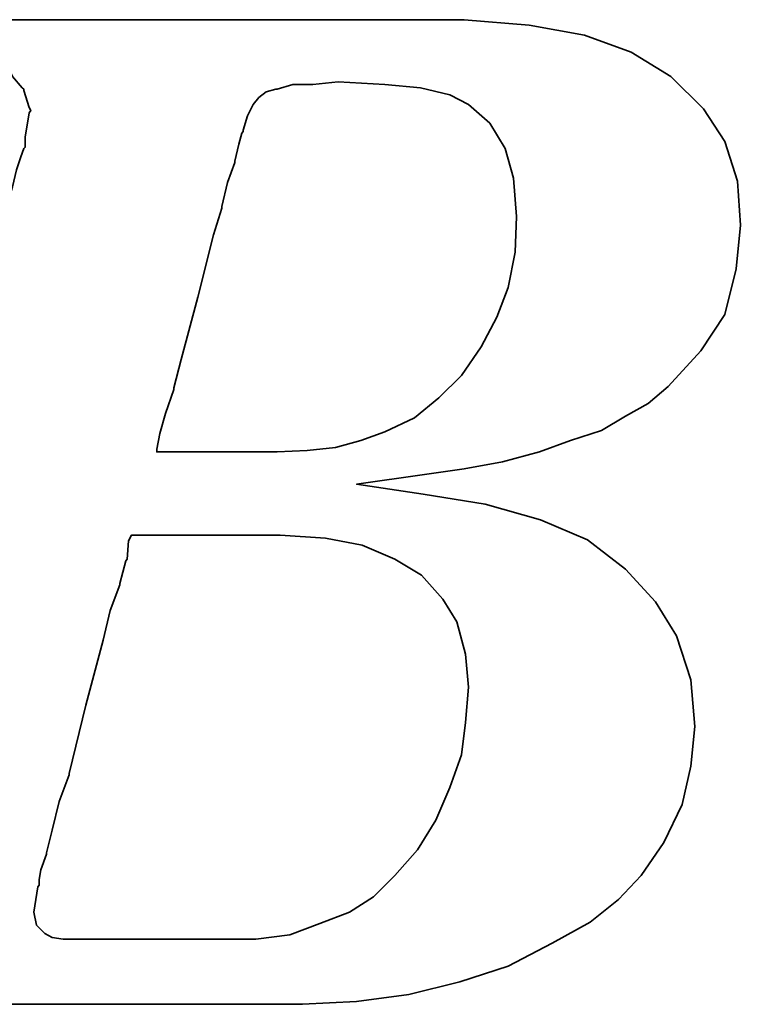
# Model space of a CAD drawing. Header units: millimetres. Extents: x -69 to 243, y -95 to 112.
# Tile 31 of 50: x 151.49 to 152.61, y 2.54 to 4.06. Entities that reach past the tile are written whole.
import ezdxf

# ---------------------------------------------------------------- set-up
doc = ezdxf.new("R2010")
doc.units = ezdxf.units.MM
doc.layers.add('DIM', color=4, linetype='Continuous')
doc.layers.add('layer 1', color=7, linetype='Continuous')

# ---------------------------------------------------------------- blocks, each defined once
blk = doc.blocks.new('TBI MOTION logo(完整正式版)')
at = {"layer": 'layer 1', "color": 22, "lineweight": 35}
for points, knots in [([(-64.65375, -6.86375), (-64.65375, -6.86375), (-64.84375, -7.29625), (-64.84375, -7.29625), (-64.84375, -7.29625), (-64.84375, -7.29625), (-64.86875, -7.34375), (-64.86875, -7.34375), (-64.86875, -7.34375), (-64.86875, -7.34375), (-64.86875, -7.36875), (-64.86875, -7.36875), (-64.86875, -7.36875), (-64.86875, -7.36875), (-65.15375, -7.65375), (-65.15375, -7.65375), (-65.15375, -7.65375), (-65.15375, -7.65375), (-65.17875, -7.65375), (-65.17875, -7.65375), (-65.17875, -7.65375), (-65.17875, -7.65375), (-65.20375, -7.67875), (-65.20375, -7.67875), (-65.20375, -7.67875), (-65.20375, -7.67875), (-65.58875, -7.87125), (-65.58875, -7.87125), (-65.58875, -7.87125), (-65.58875, -7.87125), (-65.63375, -7.87125), (-65.63375, -7.87125), (-65.63375, -7.87125), (-65.63375, -7.87125), (-65.65875, -7.89375), (-65.65875, -7.89375), (-65.65875, -7.89375), (-65.65875, -7.89375), (-66.09375, -7.94375), (-66.09375, -7.94375), (-66.09375, -7.94375), (-66.09375, -7.94375), (-66.11375, -7.94375), (-66.11375, -7.94375), (-66.11375, -7.94375), (-66.11375, -7.94375), (-66.16375, -7.94375), (-66.16375, -7.94375), (-66.16375, -7.94375), (-66.16375, -7.94375), (-66.30875, -7.94375), (-66.30875, -7.94375), (-66.30875, -7.94375), (-66.30875, -7.94375), (-66.69375, -7.94375), (-66.69375, -7.94375), (-66.69375, -7.94375), (-66.69375, -7.94375), (-67.07375, -7.94375), (-67.07375, -7.94375), (-67.07375, -7.94375), (-67.07375, -7.94375), (-67.12375, -7.94375), (-67.12375, -7.94375), (-67.12375, -7.94375), (-67.12375, -7.94375), (-67.12375, -7.96625), (-67.12375, -7.96625), (-67.12375, -7.96625), (-67.12375, -7.96625), (-67.14875, -7.99125), (-67.14875, -7.99125), (-67.14875, -7.99125), (-67.14875, -7.99125), (-67.24375, -8.34875), (-67.24375, -8.34875), (-67.24375, -8.34875), (-67.24375, -8.34875), (-67.31375, -8.68625), (-67.31375, -8.68625), (-67.31375, -8.68625), (-67.31375, -8.68625), (-67.26875, -8.68625), (-67.26875, -8.68625), (-67.26875, -8.68625), (-67.26875, -8.68625), (-67.07375, -8.68625), (-67.07375, -8.68625), (-67.07375, -8.68625), (-67.07375, -8.68625), (-66.54875, -8.68625), (-66.54875, -8.68625), (-66.54875, -8.68625), (-66.54875, -8.68625), (-65.82625, -8.68625), (-65.82625, -8.68625), (-65.82625, -8.68625), (-65.82625, -8.68625), (-65.01375, -8.68625), (-65.01375, -8.68625), (-65.01375, -8.68625), (-65.01375, -8.68625), (-64.05375, -8.68625), (-64.05375, -8.68625), (-64.05375, -8.68625), (-64.05375, -8.68625), (-62.08375, -8.68625), (-62.08375, -8.68625), (-62.08375, -8.68625), (-62.08375, -8.68625), (-60.06875, -8.68625), (-60.06875, -8.68625), (-60.06875, -8.68625), (-60.06875, -8.68625), (-59.10875, -8.68625), (-59.10875, -8.68625), (-59.10875, -8.68625), (-59.10875, -8.68625), (-58.29375, -8.68625), (-58.29375, -8.68625), (-58.29375, -8.68625), (-58.29375, -8.68625), (-57.57375, -8.68625), (-57.57375, -8.68625), (-57.57375, -8.68625), (-57.57375, -8.68625), (-57.04875, -8.68625), (-57.04875, -8.68625), (-57.04875, -8.68625), (-57.04875, -8.68625), (-56.85375, -8.68625), (-56.85375, -8.68625), (-56.85375, -8.68625), (-56.85375, -8.68625), (-56.70875, -8.68625), (-56.70875, -8.68625), (-56.70875, -8.68625), (-56.70875, -8.68625), (-56.61375, -8.68625), (-56.61375, -8.68625), (-56.61375, -8.68625), (-56.61375, -8.68625), (-56.56875, -8.68625), (-56.56875, -8.68625), (-56.56875, -8.68625), (-56.56875, -8.68625), (-55.65375, -8.63875), (-55.65375, -8.63875), (-55.65375, -8.63875), (-55.65375, -8.63875), (-54.76875, -8.51875), (-54.76875, -8.51875), (-54.76875, -8.51875), (-54.76875, -8.51875), (-53.90375, -8.30375), (-53.90375, -8.30375), (-53.90375, -8.30375), (-53.90375, -8.30375), (-53.08875, -8.03875), (-53.08875, -8.03875), (-53.08875, -8.03875), (-53.08875, -8.03875), (-52.34375, -7.65375), (-52.34375, -7.65375), (-52.34375, -7.65375), (-52.34375, -7.65375), (-51.69875, -7.29625), (-51.69875, -7.29625), (-51.69875, -7.29625), (-51.69875, -7.29625), (-51.21875, -6.91125), (-51.21875, -6.91125), (-51.21875, -6.91125), (-51.21875, -6.91125), (-50.83375, -6.50375), (-50.83375, -6.50375), (-50.83375, -6.50375), (-50.83375, -6.50375), (-50.44875, -5.94875), (-50.44875, -5.94875), (-50.44875, -5.94875), (-50.44875, -5.94875), (-50.13875, -5.30375), (-50.13875, -5.30375), (-50.13875, -5.30375), (-50.13875, -5.30375), (-49.99375, -4.65375), (-49.99375, -4.65375), (-49.99375, -4.65375), (-49.99375, -4.65375), (-49.92375, -3.98375), (-49.92375, -3.98375), (-49.92375, -3.98375), (-49.92375, -3.98375), (-49.99375, -3.19374), (-49.99375, -3.19374), (-49.99375, -3.19374), (-49.99375, -3.19374), (-50.23374, -2.44874), (-50.23374, -2.44874), (-50.23374, -2.44874), (-50.23374, -2.44874), (-50.59375, -1.87374), (-50.59375, -1.87374), (-50.59375, -1.87374), (-50.59375, -1.87374), (-51.09875, -1.31874), (-51.09875, -1.31874), (-51.09875, -1.31874), (-51.09875, -1.31874), (-51.74375, -0.81875), (-51.74375, -0.81875), (-51.74375, -0.81875), (-51.74375, -0.81875), (-52.53875, -0.48125), (-52.53875, -0.48125), (-52.53875, -0.48125), (-52.53875, -0.48125), (-53.47375, -0.21875), (-53.47375, -0.21875), (-53.47375, -0.21875), (-53.47375, -0.21875), (-54.52875, -0.04874), (-54.52875, -0.04874), (-54.52875, -0.04874), (-54.52875, -0.04874), (-55.65375, 0.12125), (-55.65375, 0.12125), (-55.65375, 0.12125), (-55.65375, 0.12125), (-54.50375, 0.28624), (-54.50375, 0.28624), (-54.50375, 0.28624), (-54.50375, 0.28624), (-53.83375, 0.38124), (-53.83375, 0.38124), (-53.83375, 0.38124), (-53.83375, 0.38124), (-53.18375, 0.50125), (-53.18375, 0.50125), (-53.18375, 0.50125), (-53.18375, 0.50125), (-52.55875, 0.66874), (-52.55875, 0.66874), (-52.55875, 0.66874), (-52.55875, 0.66874), (-52.03375, 0.86124), (-52.03375, 0.86124), (-52.03375, 0.86124), (-52.03375, 0.86124), (-51.50374, 1.03124), (-51.50374, 1.03124), (-51.50374, 1.03124), (-51.50374, 1.03124), (-51.09875, 1.27125), (-51.09875, 1.27125), (-51.09875, 1.27125), (-51.09875, 1.27125), (-50.71375, 1.48624), (-50.71375, 1.48624), (-50.71375, 1.48624), (-50.71375, 1.48624), (-50.37625, 1.77625), (-50.37625, 1.77625), (-50.37625, 1.77625), (-50.37625, 1.77625), (-49.82375, 2.37625), (-49.82375, 2.37625), (-49.82375, 2.37625), (-49.82375, 2.37625), (-49.41875, 2.99625), (-49.41875, 2.99625), (-49.41875, 2.99625), (-49.41875, 2.99625), (-49.22375, 3.76625), (-49.22375, 3.76625), (-49.22375, 3.76625), (-49.22375, 3.76625), (-49.15375, 4.50874), (-49.15375, 4.50874), (-49.15375, 4.50874), (-49.15375, 4.50874), (-49.20375, 5.25125), (-49.20375, 5.25125), (-49.20375, 5.25125), (-49.20375, 5.25125), (-49.41875, 5.92625), (-49.41875, 5.92625), (-49.41875, 5.92625), (-49.41875, 5.92625), (-49.77875, 6.47625), (-49.77875, 6.47625), (-49.77875, 6.47625), (-49.77875, 6.47625), (-50.33125, 7.02624), (-50.33125, 7.02624), (-50.33125, 7.02624), (-50.33125, 7.02624), (-51.00125, 7.43625), (-51.00125, 7.43625), (-51.00125, 7.43625), (-51.00125, 7.43625), (-51.79375, 7.72625), (-51.79375, 7.72625), (-51.79375, 7.72625), (-51.79375, 7.72625), (-52.72875, 7.89124), (-52.72875, 7.89124), (-52.72875, 7.89124), (-52.72875, 7.89124), (-53.83375, 7.98625), (-53.83375, 7.98625), (-53.83375, 7.98625), (-53.83375, 7.98625), (-53.92875, 7.98625), (-53.92875, 7.98625), (-53.92875, 7.98625), (-53.92875, 7.98625), (-54.26375, 7.98625), (-54.26375, 7.98625), (-54.26375, 7.98625), (-54.26375, 7.98625), (-54.74375, 7.98625), (-54.74375, 7.98625), (-54.74375, 7.98625), (-54.74375, 7.98625), (-55.36875, 7.98625), (-55.36875, 7.98625), (-55.36875, 7.98625), (-55.36875, 7.98625), (-56.13375, 7.98625), (-56.13375, 7.98625), (-56.13375, 7.98625), (-56.13375, 7.98625), (-56.94875, 7.98625), (-56.94875, 7.98625), (-56.94875, 7.98625), (-56.94875, 7.98625), (-58.77625, 7.98625), (-58.77625, 7.98625), (-58.77625, 7.98625), (-58.77625, 7.98625), (-60.59875, 7.98625), (-60.59875, 7.98625), (-60.59875, 7.98625), (-60.59875, 7.98625), (-61.41375, 7.98625), (-61.41375, 7.98625), (-61.41375, 7.98625), (-61.41375, 7.98625), (-62.17875, 7.98625), (-62.17875, 7.98625), (-62.17875, 7.98625), (-62.17875, 7.98625), (-62.80375, 7.98625), (-62.80375, 7.98625), (-62.80375, 7.98625), (-62.80375, 7.98625), (-63.30625, 7.98625), (-63.30625, 7.98625), (-63.30625, 7.98625), (-63.30625, 7.98625), (-63.57375, 7.98625), (-63.57375, 7.98625), (-63.57375, 7.98625), (-63.57375, 7.98625), (-63.57375, 7.96375), (-63.57375, 7.96375), (-63.57375, 7.96375), (-63.57375, 7.96375), (-63.59875, 7.94125), (-63.59875, 7.94125), (-63.59875, 7.94125), (-63.59875, 7.94125), (-63.69375, 7.55625), (-63.69375, 7.55625), (-63.69375, 7.55625), (-63.69375, 7.55625), (-63.76375, 7.24624), (-63.76375, 7.24624), (-63.76375, 7.24624), (-63.76375, 7.24624), (-63.23875, 7.24624), (-63.23875, 7.24624), (-63.23875, 7.24624), (-63.23875, 7.24624), (-62.75875, 7.24624), (-62.75875, 7.24624), (-62.75875, 7.24624), (-62.75875, 7.24624), (-62.61125, 7.24624), (-62.61125, 7.24624), (-62.61125, 7.24624), (-62.61125, 7.24624), (-62.56625, 7.24624), (-62.56625, 7.24624), (-62.56625, 7.24624), (-62.56625, 7.24624), (-62.22875, 7.24624), (-62.22875, 7.24624), (-62.22875, 7.24624), (-62.22875, 7.24624), (-62.20375, 7.24624), (-62.20375, 7.24624), (-62.20375, 7.24624), (-62.20375, 7.24624), (-62.17875, 7.21875), (-62.17875, 7.21875), (-62.17875, 7.21875), (-62.17875, 7.21875), (-61.96375, 7.17125), (-61.96375, 7.17125), (-61.96375, 7.17125), (-61.96375, 7.17125), (-61.72375, 7.12624), (-61.72375, 7.12624), (-61.72375, 7.12624), (-61.72375, 7.12624), (-61.70375, 7.12624), (-61.70375, 7.12624), (-61.70375, 7.12624), (-61.70375, 7.12624), (-61.55875, 7.07624), (-61.55875, 7.07624), (-61.55875, 7.07624), (-61.55875, 7.07624), (-61.50875, 7.07624), (-61.50875, 7.07624), (-61.50875, 7.07624), (-61.50875, 7.07624), (-61.48375, 7.02624), (-61.48375, 7.02624), (-61.48375, 7.02624), (-61.48375, 7.02624), (-61.31875, 6.83375), (-61.31875, 6.83375), (-61.31875, 6.83375), (-61.31875, 6.83375), (-61.29375, 6.81125), (-61.29375, 6.81125), (-61.29375, 6.81125), (-61.29375, 6.81125), (-61.29375, 6.78625), (-61.29375, 6.78625), (-61.29375, 6.78625), (-61.29375, 6.78625), (-61.19875, 6.50124), (-61.19875, 6.50124), (-61.19875, 6.50124), (-61.19875, 6.50124), (-61.17375, 6.45124), (-61.17375, 6.45124), (-61.17375, 6.45124), (-61.17375, 6.45124), (-61.19875, 6.40625), (-61.19875, 6.40625), (-61.19875, 6.40625), (-61.19875, 6.40625), (-61.26875, 5.99624), (-61.26875, 5.99624), (-61.26875, 5.99624), (-61.26875, 5.99624), (-61.26875, 5.85125), (-61.26875, 5.85125), (-61.26875, 5.85125), (-61.26875, 5.85125), (-61.26875, 5.82625), (-61.26875, 5.82625), (-61.26875, 5.82625), (-61.26875, 5.82625), (-61.29375, 5.80625), (-61.29375, 5.80625), (-61.29375, 5.80625), (-61.29375, 5.80625), (-61.34125, 5.66125), (-61.34125, 5.66125), (-61.34125, 5.66125), (-61.34125, 5.66125), (-61.41375, 5.44625), (-61.41375, 5.44625), (-61.41375, 5.44625), (-61.41375, 5.44625), (-61.48375, 5.15625), (-61.48375, 5.15625), (-61.48375, 5.15625), (-61.48375, 5.15625), (-61.58375, 4.82124), (-61.58375, 4.82124), (-61.58375, 4.82124), (-61.58375, 4.82124), (-61.79875, 4.00375), (-61.79875, 4.00375), (-61.79875, 4.00375), (-61.79875, 4.00375), (-62.05875, 2.99625), (-62.05875, 2.99625), (-62.05875, 2.99625), (-62.05875, 2.99625), (-62.34875, 1.91625), (-62.34875, 1.91625), (-62.34875, 1.91625), (-62.34875, 1.91625), (-62.97375, -0.41124), (-62.97375, -0.41124), (-62.97375, -0.41124), (-62.97375, -0.41124), (-63.59875, -2.75875), (-63.59875, -2.75875), (-63.59875, -2.75875), (-63.59875, -2.75875), (-63.88375, -3.86374), (-63.88375, -3.86374), (-63.88375, -3.86374), (-63.88375, -3.86374), (-64.14875, -4.82374), (-64.14875, -4.82374), (-64.14875, -4.82374), (-64.14875, -4.82374), (-64.36375, -5.64125), (-64.36375, -5.64125), (-64.36375, -5.64125), (-64.36375, -5.64125), (-64.43625, -5.97625), (-64.43625, -5.97625), (-64.43625, -5.97625), (-64.43625, -5.97625), (-64.50875, -6.28625), (-64.50875, -6.28625), (-64.50875, -6.28625), (-64.50875, -6.28625), (-64.50875, -6.30875), (-64.50875, -6.30875), (-64.50875, -6.30875), (-64.50875, -6.30875), (-64.57875, -6.50375), (-64.57875, -6.50375), (-64.57875, -6.50375), (-64.57875, -6.50375), (-64.62875, -6.69625), (-64.62875, -6.69625), (-64.62875, -6.69625), (-64.62875, -6.69625), (-64.62875, -6.76875), (-64.62875, -6.76875), (-64.62875, -6.76875), (-64.62875, -6.76875), (-64.62875, -6.81375), (-64.62875, -6.81375), (-64.62875, -6.81375), (-64.62875, -6.81375), (-64.62875, -6.83875), (-64.62875, -6.83875), (-64.62875, -6.83875), (-64.62875, -6.83875), (-64.65375, -6.86375), (-64.65375, -6.86375)], [0, 0, 0, 0, 0.00719424, 0.00719424, 0.00719424, 0.00719424, 0.01438849, 0.01438849, 0.01438849, 0.01438849, 0.02158273, 0.02158273, 0.02158273, 0.02158273, 0.02877698, 0.02877698, 0.02877698, 0.02877698, 0.03597122, 0.03597122, 0.03597122, 0.03597122, 0.04316547, 0.04316547, 0.04316547, 0.04316547, 0.05035971, 0.05035971, 0.05035971, 0.05035971, 0.05755396, 0.05755396, 0.05755396, 0.05755396, 0.0647482, 0.0647482, 0.0647482, 0.0647482, 0.07194245, 0.07194245, 0.07194245, 0.07194245, 0.07913669, 0.07913669, 0.07913669, 0.07913669, 0.08633094, 0.08633094, 0.08633094, 0.08633094, 0.09352518, 0.09352518, 0.09352518, 0.09352518, 0.10071942, 0.10071942, 0.10071942, 0.10071942, 0.10791367, 0.10791367, 0.10791367, 0.10791367, 0.11510791, 0.11510791, 0.11510791, 0.11510791, 0.12230216, 0.12230216, 0.12230216, 0.12230216, 0.1294964, 0.1294964, 0.1294964, 0.1294964, 0.13669065, 0.13669065, 0.13669065, 0.13669065, 0.14388489, 0.14388489, 0.14388489, 0.14388489, 0.15107914, 0.15107914, 0.15107914, 0.15107914, 0.15827338, 0.15827338, 0.15827338, 0.15827338, 0.16546763, 0.16546763, 0.16546763, 0.16546763, 0.17266187, 0.17266187, 0.17266187, 0.17266187, 0.17985612, 0.17985612, 0.17985612, 0.17985612, 0.18705036, 0.18705036, 0.18705036, 0.18705036, 0.1942446, 0.1942446, 0.1942446, 0.1942446, 0.20143885, 0.20143885, 0.20143885, 0.20143885, 0.20863309, 0.20863309, 0.20863309, 0.20863309, 0.21582734, 0.21582734, 0.21582734, 0.21582734, 0.22302158, 0.22302158, 0.22302158, 0.22302158, 0.23021583, 0.23021583, 0.23021583, 0.23021583, 0.23741007, 0.23741007, 0.23741007, 0.23741007, 0.24460432, 0.24460432, 0.24460432, 0.24460432, 0.25179856, 0.25179856, 0.25179856, 0.25179856, 0.25899281, 0.25899281, 0.25899281, 0.25899281, 0.26618705, 0.26618705, 0.26618705, 0.26618705, 0.27338129, 0.27338129, 0.27338129, 0.27338129, 0.28057554, 0.28057554, 0.28057554, 0.28057554, 0.28776978, 0.28776978, 0.28776978, 0.28776978, 0.29496403, 0.29496403, 0.29496403, 0.29496403, 0.30215827, 0.30215827, 0.30215827, 0.30215827, 0.30935252, 0.30935252, 0.30935252, 0.30935252, 0.31654676, 0.31654676, 0.31654676, 0.31654676, 0.32374101, 0.32374101, 0.32374101, 0.32374101, 0.33093525, 0.33093525, 0.33093525, 0.33093525, 0.3381295, 0.3381295, 0.3381295, 0.3381295, 0.34532374, 0.34532374, 0.34532374, 0.34532374, 0.35251799, 0.35251799, 0.35251799, 0.35251799, 0.35971223, 0.35971223, 0.35971223, 0.35971223, 0.36690647, 0.36690647, 0.36690647, 0.36690647, 0.37410072, 0.37410072, 0.37410072, 0.37410072, 0.38129496, 0.38129496, 0.38129496, 0.38129496, 0.38848921, 0.38848921, 0.38848921, 0.38848921, 0.39568345, 0.39568345, 0.39568345, 0.39568345, 0.4028777, 0.4028777, 0.4028777, 0.4028777, 0.41007194, 0.41007194, 0.41007194, 0.41007194, 0.41726619, 0.41726619, 0.41726619, 0.41726619, 0.42446043, 0.42446043, 0.42446043, 0.42446043, 0.43165468, 0.43165468, 0.43165468, 0.43165468, 0.43884892, 0.43884892, 0.43884892, 0.43884892, 0.44604317, 0.44604317, 0.44604317, 0.44604317, 0.45323741, 0.45323741, 0.45323741, 0.45323741, 0.46043165, 0.46043165, 0.46043165, 0.46043165, 0.4676259, 0.4676259, 0.4676259, 0.4676259, 0.47482014, 0.47482014, 0.47482014, 0.47482014, 0.48201439, 0.48201439, 0.48201439, 0.48201439, 0.48920863, 0.48920863, 0.48920863, 0.48920863, 0.49640288, 0.49640288, 0.49640288, 0.49640288, 0.50359712, 0.50359712, 0.50359712, 0.50359712, 0.51079137, 0.51079137, 0.51079137, 0.51079137, 0.51798561, 0.51798561, 0.51798561, 0.51798561, 0.52517986, 0.52517986, 0.52517986, 0.52517986, 0.5323741, 0.5323741, 0.5323741, 0.5323741, 0.53956835, 0.53956835, 0.53956835, 0.53956835, 0.54676259, 0.54676259, 0.54676259, 0.54676259, 0.55395683, 0.55395683, 0.55395683, 0.55395683, 0.56115108, 0.56115108, 0.56115108, 0.56115108, 0.56834532, 0.56834532, 0.56834532, 0.56834532, 0.57553957, 0.57553957, 0.57553957, 0.57553957, 0.58273381, 0.58273381, 0.58273381, 0.58273381, 0.58992806, 0.58992806, 0.58992806, 0.58992806, 0.5971223, 0.5971223, 0.5971223, 0.5971223, 0.60431655, 0.60431655, 0.60431655, 0.60431655, 0.61151079, 0.61151079, 0.61151079, 0.61151079, 0.61870504, 0.61870504, 0.61870504, 0.61870504, 0.62589928, 0.62589928, 0.62589928, 0.62589928, 0.63309353, 0.63309353, 0.63309353, 0.63309353, 0.64028777, 0.64028777, 0.64028777, 0.64028777, 0.64748201, 0.64748201, 0.64748201, 0.64748201, 0.65467626, 0.65467626, 0.65467626, 0.65467626, 0.6618705, 0.6618705, 0.6618705, 0.6618705, 0.66906475, 0.66906475, 0.66906475, 0.66906475, 0.67625899, 0.67625899, 0.67625899, 0.67625899, 0.68345324, 0.68345324, 0.68345324, 0.68345324, 0.69064748, 0.69064748, 0.69064748, 0.69064748, 0.69784173, 0.69784173, 0.69784173, 0.69784173, 0.70503597, 0.70503597, 0.70503597, 0.70503597, 0.71223022, 0.71223022, 0.71223022, 0.71223022, 0.71942446, 0.71942446, 0.71942446, 0.71942446, 0.72661871, 0.72661871, 0.72661871, 0.72661871, 0.73381295, 0.73381295, 0.73381295, 0.73381295, 0.74100719, 0.74100719, 0.74100719, 0.74100719, 0.74820144, 0.74820144, 0.74820144, 0.74820144, 0.75539568, 0.75539568, 0.75539568, 0.75539568, 0.76258993, 0.76258993, 0.76258993, 0.76258993, 0.76978417, 0.76978417, 0.76978417, 0.76978417, 0.77697842, 0.77697842, 0.77697842, 0.77697842, 0.78417266, 0.78417266, 0.78417266, 0.78417266, 0.79136691, 0.79136691, 0.79136691, 0.79136691, 0.79856115, 0.79856115, 0.79856115, 0.79856115, 0.8057554, 0.8057554, 0.8057554, 0.8057554, 0.81294964, 0.81294964, 0.81294964, 0.81294964, 0.82014388, 0.82014388, 0.82014388, 0.82014388, 0.82733813, 0.82733813, 0.82733813, 0.82733813, 0.83453237, 0.83453237, 0.83453237, 0.83453237, 0.84172662, 0.84172662, 0.84172662, 0.84172662, 0.84892086, 0.84892086, 0.84892086, 0.84892086, 0.85611511, 0.85611511, 0.85611511, 0.85611511, 0.86330935, 0.86330935, 0.86330935, 0.86330935, 0.8705036, 0.8705036, 0.8705036, 0.8705036, 0.87769784, 0.87769784, 0.87769784, 0.87769784, 0.88489209, 0.88489209, 0.88489209, 0.88489209, 0.89208633, 0.89208633, 0.89208633, 0.89208633, 0.89928058, 0.89928058, 0.89928058, 0.89928058, 0.90647482, 0.90647482, 0.90647482, 0.90647482, 0.91366906, 0.91366906, 0.91366906, 0.91366906, 0.92086331, 0.92086331, 0.92086331, 0.92086331, 0.92805755, 0.92805755, 0.92805755, 0.92805755, 0.9352518, 0.9352518, 0.9352518, 0.9352518, 0.94244604, 0.94244604, 0.94244604, 0.94244604, 0.94964029, 0.94964029, 0.94964029, 0.94964029, 0.95683453, 0.95683453, 0.95683453, 0.95683453, 0.96402878, 0.96402878, 0.96402878, 0.96402878, 0.97122302, 0.97122302, 0.97122302, 0.97122302, 0.97841727, 0.97841727, 0.97841727, 0.97841727, 0.98561151, 0.98561151, 0.98561151, 0.98561151, 0.99280576, 0.99280576, 0.99280576, 0.99280576, 1, 1, 1, 1]), ([(-57.50375, 6.35625), (-57.50375, 6.35625), (-57.57375, 6.11625), (-57.57375, 6.11625), (-57.57375, 6.11625), (-57.57375, 6.11625), (-57.57375, 6.09125), (-57.57375, 6.09125), (-57.57375, 6.09125), (-57.57375, 6.09125), (-57.59875, 6.06625), (-57.59875, 6.06625), (-57.59875, 6.06625), (-57.59875, 6.06625), (-57.64875, 5.87625), (-57.64875, 5.87625), (-57.64875, 5.87625), (-57.64875, 5.87625), (-57.71875, 5.58875), (-57.71875, 5.58875), (-57.71875, 5.58875), (-57.71875, 5.58875), (-57.71875, 5.56625), (-57.71875, 5.56625), (-57.71875, 5.56625), (-57.71875, 5.56625), (-57.83875, 5.23125), (-57.83875, 5.23125), (-57.83875, 5.23125), (-57.83875, 5.23125), (-57.93625, 4.82124), (-57.93625, 4.82124), (-57.93625, 4.82124), (-57.93625, 4.82124), (-57.93625, 4.79624), (-57.93625, 4.79624), (-57.93625, 4.79624), (-57.93625, 4.79624), (-58.07875, 4.34125), (-58.07875, 4.34125), (-58.07875, 4.34125), (-58.07875, 4.34125), (-58.34375, 3.28625), (-58.34375, 3.28625), (-58.34375, 3.28625), (-58.34375, 3.28625), (-58.62875, 2.23124), (-58.62875, 2.23124), (-58.62875, 2.23124), (-58.62875, 2.23124), (-58.74875, 1.75125), (-58.74875, 1.75125), (-58.74875, 1.75125), (-58.74875, 1.75125), (-58.74875, 1.72625), (-58.74875, 1.72625), (-58.74875, 1.72625), (-58.74875, 1.72625), (-58.89375, 1.31625), (-58.89375, 1.31625), (-58.89375, 1.31625), (-58.89375, 1.31625), (-58.98875, 0.98124), (-58.98875, 0.98124), (-58.98875, 0.98124), (-58.98875, 0.98124), (-59.03875, 0.71625), (-59.03875, 0.71625), (-59.03875, 0.71625), (-59.03875, 0.71625), (-59.03875, 0.66874), (-59.03875, 0.66874), (-59.03875, 0.66874), (-59.03875, 0.66874), (-58.91875, 0.66874), (-58.91875, 0.66874), (-58.91875, 0.66874), (-58.91875, 0.66874), (-58.53375, 0.66874), (-58.53375, 0.66874), (-58.53375, 0.66874), (-58.53375, 0.66874), (-58.10375, 0.66874), (-58.10375, 0.66874), (-58.10375, 0.66874), (-58.10375, 0.66874), (-57.66875, 0.66874), (-57.66875, 0.66874), (-57.66875, 0.66874), (-57.66875, 0.66874), (-57.33375, 0.66874), (-57.33375, 0.66874), (-57.33375, 0.66874), (-57.33375, 0.66874), (-57.09375, 0.66874), (-57.09375, 0.66874), (-57.09375, 0.66874), (-57.09375, 0.66874), (-56.99875, 0.66874), (-56.99875, 0.66874), (-56.99875, 0.66874), (-56.99875, 0.66874), (-56.49375, 0.69374), (-56.49375, 0.69374), (-56.49375, 0.69374), (-56.49375, 0.69374), (-56.01375, 0.74374), (-56.01375, 0.74374), (-56.01375, 0.74374), (-56.01375, 0.74374), (-55.58375, 0.86124), (-55.58375, 0.86124), (-55.58375, 0.86124), (-55.58375, 0.86124), (-55.17375, 1.00624), (-55.17375, 1.00624), (-55.17375, 1.00624), (-55.17375, 1.00624), (-54.67375, 1.24625), (-54.67375, 1.24625), (-54.67375, 1.24625), (-54.67375, 1.24625), (-54.26375, 1.58124), (-54.26375, 1.58124), (-54.26375, 1.58124), (-54.26375, 1.58124), (-53.87875, 1.96374), (-53.87875, 1.96374), (-53.87875, 1.96374), (-53.87875, 1.96374), (-53.54375, 2.44625), (-53.54375, 2.44625), (-53.54375, 2.44625), (-53.54375, 2.44625), (-53.27875, 2.95125), (-53.27875, 2.95125), (-53.27875, 2.95125), (-53.27875, 2.95125), (-53.08875, 3.45124), (-53.08875, 3.45124), (-53.08875, 3.45124), (-53.08875, 3.45124), (-52.96875, 4.05124), (-52.96875, 4.05124), (-52.96875, 4.05124), (-52.96875, 4.05124), (-52.94375, 4.65125), (-52.94375, 4.65125), (-52.94375, 4.65125), (-52.94375, 4.65125), (-52.99375, 5.30125), (-52.99375, 5.30125), (-52.99375, 5.30125), (-52.99375, 5.30125), (-53.13875, 5.80625), (-53.13875, 5.80625), (-53.13875, 5.80625), (-53.13875, 5.80625), (-53.39875, 6.23625), (-53.39875, 6.23625), (-53.39875, 6.23625), (-53.39875, 6.23625), (-53.75875, 6.54875), (-53.75875, 6.54875), (-53.75875, 6.54875), (-53.75875, 6.54875), (-54.07375, 6.71625), (-54.07375, 6.71625), (-54.07375, 6.71625), (-54.07375, 6.71625), (-54.57375, 6.83375), (-54.57375, 6.83375), (-54.57375, 6.83375), (-54.57375, 6.83375), (-55.17375, 6.88625), (-55.17375, 6.88625), (-55.17375, 6.88625), (-55.17375, 6.88625), (-55.96875, 6.93125), (-55.96875, 6.93125), (-55.96875, 6.93125), (-55.96875, 6.93125), (-56.39875, 6.88625), (-56.39875, 6.88625), (-56.39875, 6.88625), (-56.39875, 6.88625), (-56.42125, 6.88625), (-56.42125, 6.88625), (-56.42125, 6.88625), (-56.42125, 6.88625), (-56.73375, 6.88625), (-56.73375, 6.88625), (-56.73375, 6.88625), (-56.73375, 6.88625), (-56.99875, 6.81125), (-56.99875, 6.81125), (-56.99875, 6.81125), (-56.99875, 6.81125), (-57.02375, 6.81125), (-57.02375, 6.81125), (-57.02375, 6.81125), (-57.02375, 6.81125), (-57.18875, 6.76625), (-57.18875, 6.76625), (-57.18875, 6.76625), (-57.18875, 6.76625), (-57.30875, 6.66625), (-57.30875, 6.66625), (-57.30875, 6.66625), (-57.30875, 6.66625), (-57.40875, 6.54875), (-57.40875, 6.54875), (-57.40875, 6.54875), (-57.40875, 6.54875), (-57.50375, 6.35625), (-57.50375, 6.35625)], [0, 0, 0, 0, 0.01851852, 0.01851852, 0.01851852, 0.01851852, 0.03703704, 0.03703704, 0.03703704, 0.03703704, 0.05555556, 0.05555556, 0.05555556, 0.05555556, 0.07407407, 0.07407407, 0.07407407, 0.07407407, 0.09259259, 0.09259259, 0.09259259, 0.09259259, 0.11111111, 0.11111111, 0.11111111, 0.11111111, 0.12962963, 0.12962963, 0.12962963, 0.12962963, 0.14814815, 0.14814815, 0.14814815, 0.14814815, 0.16666667, 0.16666667, 0.16666667, 0.16666667, 0.18518519, 0.18518519, 0.18518519, 0.18518519, 0.2037037, 0.2037037, 0.2037037, 0.2037037, 0.22222222, 0.22222222, 0.22222222, 0.22222222, 0.24074074, 0.24074074, 0.24074074, 0.24074074, 0.25925926, 0.25925926, 0.25925926, 0.25925926, 0.27777778, 0.27777778, 0.27777778, 0.27777778, 0.2962963, 0.2962963, 0.2962963, 0.2962963, 0.31481481, 0.31481481, 0.31481481, 0.31481481, 0.33333333, 0.33333333, 0.33333333, 0.33333333, 0.35185185, 0.35185185, 0.35185185, 0.35185185, 0.37037037, 0.37037037, 0.37037037, 0.37037037, 0.38888889, 0.38888889, 0.38888889, 0.38888889, 0.40740741, 0.40740741, 0.40740741, 0.40740741, 0.42592593, 0.42592593, 0.42592593, 0.42592593, 0.44444444, 0.44444444, 0.44444444, 0.44444444, 0.46296296, 0.46296296, 0.46296296, 0.46296296, 0.48148148, 0.48148148, 0.48148148, 0.48148148, 0.5, 0.5, 0.5, 0.5, 0.51851852, 0.51851852, 0.51851852, 0.51851852, 0.53703704, 0.53703704, 0.53703704, 0.53703704, 0.55555556, 0.55555556, 0.55555556, 0.55555556, 0.57407407, 0.57407407, 0.57407407, 0.57407407, 0.59259259, 0.59259259, 0.59259259, 0.59259259, 0.61111111, 0.61111111, 0.61111111, 0.61111111, 0.62962963, 0.62962963, 0.62962963, 0.62962963, 0.64814815, 0.64814815, 0.64814815, 0.64814815, 0.66666667, 0.66666667, 0.66666667, 0.66666667, 0.68518519, 0.68518519, 0.68518519, 0.68518519, 0.7037037, 0.7037037, 0.7037037, 0.7037037, 0.72222222, 0.72222222, 0.72222222, 0.72222222, 0.74074074, 0.74074074, 0.74074074, 0.74074074, 0.75925926, 0.75925926, 0.75925926, 0.75925926, 0.77777778, 0.77777778, 0.77777778, 0.77777778, 0.7962963, 0.7962963, 0.7962963, 0.7962963, 0.81481481, 0.81481481, 0.81481481, 0.81481481, 0.83333333, 0.83333333, 0.83333333, 0.83333333, 0.85185185, 0.85185185, 0.85185185, 0.85185185, 0.87037037, 0.87037037, 0.87037037, 0.87037037, 0.88888889, 0.88888889, 0.88888889, 0.88888889, 0.90740741, 0.90740741, 0.90740741, 0.90740741, 0.92592593, 0.92592593, 0.92592593, 0.92592593, 0.94444444, 0.94444444, 0.94444444, 0.94444444, 0.96296296, 0.96296296, 0.96296296, 0.96296296, 0.98148148, 0.98148148, 0.98148148, 0.98148148, 1, 1, 1, 1]), ([(-61.03125, -6.57375), (-61.03125, -6.57375), (-61.03125, -6.67125), (-61.03125, -6.67125), (-61.03125, -6.67125), (-61.03125, -6.67125), (-61.05375, -6.69625), (-61.05375, -6.69625), (-61.05375, -6.69625), (-61.05375, -6.69625), (-61.12375, -7.12875), (-61.12375, -7.12875), (-61.12375, -7.12875), (-61.12375, -7.12875), (-61.07875, -7.34375), (-61.07875, -7.34375), (-61.07875, -7.34375), (-61.07875, -7.34375), (-60.93375, -7.48875), (-60.93375, -7.48875), (-60.93375, -7.48875), (-60.93375, -7.48875), (-60.81375, -7.55625), (-60.81375, -7.55625), (-60.81375, -7.55625), (-60.81375, -7.55625), (-60.62375, -7.58375), (-60.62375, -7.58375), (-60.62375, -7.58375), (-60.62375, -7.58375), (-60.30875, -7.58375), (-60.30875, -7.58375), (-60.30875, -7.58375), (-60.30875, -7.58375), (-59.97375, -7.58375), (-59.97375, -7.58375), (-59.97375, -7.58375), (-59.97375, -7.58375), (-59.87875, -7.58375), (-59.87875, -7.58375), (-59.87875, -7.58375), (-59.87875, -7.58375), (-59.63625, -7.58375), (-59.63625, -7.58375), (-59.63625, -7.58375), (-59.63625, -7.58375), (-58.96875, -7.58375), (-58.96875, -7.58375), (-58.96875, -7.58375), (-58.96875, -7.58375), (-58.29375, -7.58375), (-58.29375, -7.58375), (-58.29375, -7.58375), (-58.29375, -7.58375), (-58.05375, -7.58375), (-58.05375, -7.58375), (-58.05375, -7.58375), (-58.05375, -7.58375), (-57.98375, -7.58375), (-57.98375, -7.58375), (-57.98375, -7.58375), (-57.98375, -7.58375), (-57.35875, -7.58375), (-57.35875, -7.58375), (-57.35875, -7.58375), (-57.35875, -7.58375), (-56.78375, -7.50875), (-56.78375, -7.50875), (-56.78375, -7.50875), (-56.78375, -7.50875), (-56.27875, -7.31875), (-56.27875, -7.31875), (-56.27875, -7.31875), (-56.27875, -7.31875), (-55.77375, -7.12875), (-55.77375, -7.12875), (-55.77375, -7.12875), (-55.77375, -7.12875), (-55.36875, -6.86375), (-55.36875, -6.86375), (-55.36875, -6.86375), (-55.36875, -6.86375), (-55.00875, -6.50375), (-55.00875, -6.50375), (-55.00875, -6.50375), (-55.00875, -6.50375), (-54.62375, -6.06875), (-54.62375, -6.06875), (-54.62375, -6.06875), (-54.62375, -6.06875), (-54.31375, -5.56875), (-54.31375, -5.56875), (-54.31375, -5.56875), (-54.31375, -5.56875), (-54.07375, -5.01625), (-54.07375, -5.01625), (-54.07375, -5.01625), (-54.07375, -5.01625), (-53.87875, -4.46374), (-53.87875, -4.46374), (-53.87875, -4.46374), (-53.87875, -4.46374), (-53.80875, -3.91375), (-53.80875, -3.91375), (-53.80875, -3.91375), (-53.80875, -3.91375), (-53.75875, -3.31375), (-53.75875, -3.31375), (-53.75875, -3.31375), (-53.75875, -3.31375), (-53.80875, -2.75875), (-53.80875, -2.75875), (-53.80875, -2.75875), (-53.80875, -2.75875), (-53.95375, -2.20875), (-53.95375, -2.20875), (-53.95375, -2.20875), (-53.95375, -2.20875), (-54.19375, -1.82625), (-54.19375, -1.82625), (-54.19375, -1.82625), (-54.19375, -1.82625), (-54.55375, -1.41875), (-54.55375, -1.41875), (-54.55375, -1.41875), (-54.55375, -1.41875), (-55.00875, -1.15125), (-55.00875, -1.15125), (-55.00875, -1.15125), (-55.00875, -1.15125), (-55.56125, -0.91375), (-55.56125, -0.91375), (-55.56125, -0.91375), (-55.56125, -0.91375), (-56.18125, -0.79375), (-56.18125, -0.79375), (-56.18125, -0.79375), (-56.18125, -0.79375), (-56.94875, -0.74374), (-56.94875, -0.74374), (-56.94875, -0.74374), (-56.94875, -0.74374), (-56.99875, -0.74374), (-56.99875, -0.74374), (-56.99875, -0.74374), (-56.99875, -0.74374), (-57.09375, -0.74374), (-57.09375, -0.74374), (-57.09375, -0.74374), (-57.09375, -0.74374), (-57.38375, -0.74374), (-57.38375, -0.74374), (-57.38375, -0.74374), (-57.38375, -0.74374), (-57.76875, -0.74374), (-57.76875, -0.74374), (-57.76875, -0.74374), (-57.76875, -0.74374), (-58.24625, -0.74374), (-58.24625, -0.74374), (-58.24625, -0.74374), (-58.24625, -0.74374), (-58.72875, -0.74374), (-58.72875, -0.74374), (-58.72875, -0.74374), (-58.72875, -0.74374), (-59.20875, -0.74374), (-59.20875, -0.74374), (-59.20875, -0.74374), (-59.20875, -0.74374), (-59.46875, -0.74374), (-59.46875, -0.74374), (-59.46875, -0.74374), (-59.46875, -0.74374), (-59.51625, -0.83875), (-59.51625, -0.83875), (-59.51625, -0.83875), (-59.51625, -0.83875), (-59.54375, -1.15125), (-59.54375, -1.15125), (-59.54375, -1.15125), (-59.54375, -1.15125), (-59.56375, -1.17874), (-59.56375, -1.17874), (-59.56375, -1.17874), (-59.56375, -1.17874), (-59.66375, -1.55875), (-59.66375, -1.55875), (-59.66375, -1.55875), (-59.66375, -1.55875), (-59.66375, -1.58375), (-59.66375, -1.58375), (-59.66375, -1.58375), (-59.66375, -1.58375), (-59.82875, -2.01874), (-59.82875, -2.01874), (-59.82875, -2.01874), (-59.82875, -2.01874), (-59.94875, -2.52125), (-59.94875, -2.52125), (-59.94875, -2.52125), (-59.94875, -2.52125), (-60.23875, -3.62375), (-60.23875, -3.62375), (-60.23875, -3.62375), (-60.23875, -3.62375), (-60.52375, -4.77624), (-60.52375, -4.77624), (-60.52375, -4.77624), (-60.52375, -4.77624), (-60.52375, -4.79874), (-60.52375, -4.79874), (-60.52375, -4.79874), (-60.52375, -4.79874), (-60.69125, -5.25375), (-60.69125, -5.25375), (-60.69125, -5.25375), (-60.69125, -5.25375), (-60.81375, -5.73625), (-60.81375, -5.73625), (-60.81375, -5.73625), (-60.81375, -5.73625), (-60.90875, -6.11875), (-60.90875, -6.11875), (-60.90875, -6.11875), (-60.90875, -6.11875), (-60.90875, -6.14375), (-60.90875, -6.14375), (-60.90875, -6.14375), (-60.90875, -6.14375), (-61.00375, -6.40875), (-61.00375, -6.40875), (-61.00375, -6.40875), (-61.00375, -6.40875), (-61.03125, -6.57375), (-61.03125, -6.57375)], [0, 0, 0, 0, 0.01694915, 0.01694915, 0.01694915, 0.01694915, 0.03389831, 0.03389831, 0.03389831, 0.03389831, 0.05084746, 0.05084746, 0.05084746, 0.05084746, 0.06779661, 0.06779661, 0.06779661, 0.06779661, 0.08474576, 0.08474576, 0.08474576, 0.08474576, 0.10169492, 0.10169492, 0.10169492, 0.10169492, 0.11864407, 0.11864407, 0.11864407, 0.11864407, 0.13559322, 0.13559322, 0.13559322, 0.13559322, 0.15254237, 0.15254237, 0.15254237, 0.15254237, 0.16949153, 0.16949153, 0.16949153, 0.16949153, 0.18644068, 0.18644068, 0.18644068, 0.18644068, 0.20338983, 0.20338983, 0.20338983, 0.20338983, 0.22033898, 0.22033898, 0.22033898, 0.22033898, 0.23728814, 0.23728814, 0.23728814, 0.23728814, 0.25423729, 0.25423729, 0.25423729, 0.25423729, 0.27118644, 0.27118644, 0.27118644, 0.27118644, 0.28813559, 0.28813559, 0.28813559, 0.28813559, 0.30508475, 0.30508475, 0.30508475, 0.30508475, 0.3220339, 0.3220339, 0.3220339, 0.3220339, 0.33898305, 0.33898305, 0.33898305, 0.33898305, 0.3559322, 0.3559322, 0.3559322, 0.3559322, 0.37288136, 0.37288136, 0.37288136, 0.37288136, 0.38983051, 0.38983051, 0.38983051, 0.38983051, 0.40677966, 0.40677966, 0.40677966, 0.40677966, 0.42372881, 0.42372881, 0.42372881, 0.42372881, 0.44067797, 0.44067797, 0.44067797, 0.44067797, 0.45762712, 0.45762712, 0.45762712, 0.45762712, 0.47457627, 0.47457627, 0.47457627, 0.47457627, 0.49152542, 0.49152542, 0.49152542, 0.49152542, 0.50847458, 0.50847458, 0.50847458, 0.50847458, 0.52542373, 0.52542373, 0.52542373, 0.52542373, 0.54237288, 0.54237288, 0.54237288, 0.54237288, 0.55932203, 0.55932203, 0.55932203, 0.55932203, 0.57627119, 0.57627119, 0.57627119, 0.57627119, 0.59322034, 0.59322034, 0.59322034, 0.59322034, 0.61016949, 0.61016949, 0.61016949, 0.61016949, 0.62711864, 0.62711864, 0.62711864, 0.62711864, 0.6440678, 0.6440678, 0.6440678, 0.6440678, 0.66101695, 0.66101695, 0.66101695, 0.66101695, 0.6779661, 0.6779661, 0.6779661, 0.6779661, 0.69491525, 0.69491525, 0.69491525, 0.69491525, 0.71186441, 0.71186441, 0.71186441, 0.71186441, 0.72881356, 0.72881356, 0.72881356, 0.72881356, 0.74576271, 0.74576271, 0.74576271, 0.74576271, 0.76271186, 0.76271186, 0.76271186, 0.76271186, 0.77966102, 0.77966102, 0.77966102, 0.77966102, 0.79661017, 0.79661017, 0.79661017, 0.79661017, 0.81355932, 0.81355932, 0.81355932, 0.81355932, 0.83050847, 0.83050847, 0.83050847, 0.83050847, 0.84745763, 0.84745763, 0.84745763, 0.84745763, 0.86440678, 0.86440678, 0.86440678, 0.86440678, 0.88135593, 0.88135593, 0.88135593, 0.88135593, 0.89830508, 0.89830508, 0.89830508, 0.89830508, 0.91525424, 0.91525424, 0.91525424, 0.91525424, 0.93220339, 0.93220339, 0.93220339, 0.93220339, 0.94915254, 0.94915254, 0.94915254, 0.94915254, 0.96610169, 0.96610169, 0.96610169, 0.96610169, 0.98305085, 0.98305085, 0.98305085, 0.98305085, 1, 1, 1, 1])]:
    blk.add_open_spline(points, degree=3, knots=knots, dxfattribs=at)

msp = doc.modelspace()

# ---------------------------------------------------------------- block references
at = {"layer": 'DIM', "color": 7, "xscale": 0.0915905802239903, "yscale": 0.0915905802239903, "zscale": 0.0915905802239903}
msp.add_blockref('TBI MOTION logo(完整正式版)', (157.1104, 3.3334), dxfattribs=at)

doc.saveas('drawing.dxf')
